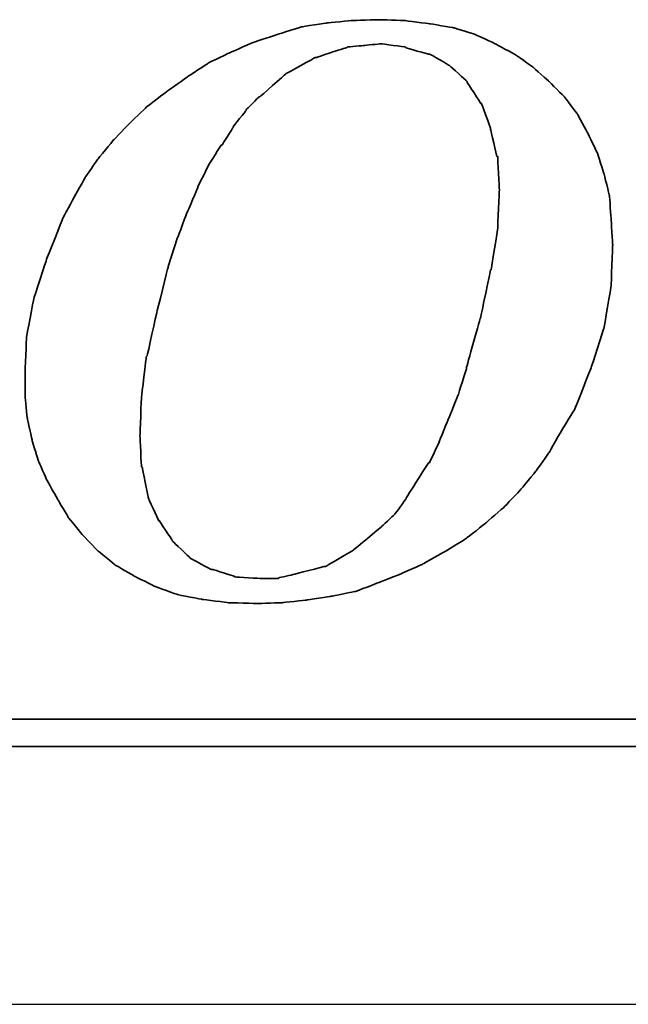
# Model space of a CAD drawing. Header units: millimetres. Extents: x 953 to 1193, y 90 to 173.
# Tile 34 of 44: x 1130.789 to 1131.489, y 109.2 to 110.333. Entities that reach past the tile are written whole.
import ezdxf

# ---------------------------------------------------------------- set-up
doc = ezdxf.new("R2010")
doc.units = ezdxf.units.MM
doc.header["$LTSCALE"] = 0.1
for name, color, linetype in [('DIM', 4, 'CONTINUOUS'), ('layer 1', 7, 'CONTINUOUS'), ('OUT', 3, 'CONTINUOUS')]:
    doc.layers.add(name, color=color, linetype=linetype)

# ---------------------------------------------------------------- blocks, each defined once
blk = doc.blocks.new('TBI MOTION logo(完整正式版)')
at = {"layer": 'layer 1', "color": 22, "lineweight": 35}
for points, knots in [([(35.79625, -6.98375), (35.79625, -6.98375), (36.23125, -7.43875), (36.23125, -7.43875), (36.23125, -7.43875), (36.23125, -7.43875), (36.75625, -7.87125), (36.75625, -7.87125), (36.75625, -7.87125), (36.75625, -7.87125), (37.33125, -8.20375), (37.33125, -8.20375), (37.33125, -8.20375), (37.33125, -8.20375), (37.95625, -8.51875), (37.95625, -8.51875), (37.95625, -8.51875), (37.95625, -8.51875), (38.62625, -8.75875), (38.62625, -8.75875), (38.62625, -8.75875), (38.62625, -8.75875), (39.37125, -8.90375), (39.37125, -8.90375), (39.37125, -8.90375), (39.37125, -8.90375), (40.14125, -8.99875), (40.14125, -8.99875), (40.14125, -8.99875), (40.14125, -8.99875), (41.02625, -9.02375), (41.02625, -9.02375), (41.02625, -9.02375), (41.02625, -9.02375), (41.74625, -8.99875), (41.74625, -8.99875), (41.74625, -8.99875), (41.74625, -8.99875), (42.46625, -8.92375), (42.46625, -8.92375), (42.46625, -8.92375), (42.46625, -8.92375), (43.21125, -8.80625), (43.21125, -8.80625), (43.21125, -8.80625), (43.21125, -8.80625), (43.93125, -8.66375), (43.93125, -8.66375), (43.93125, -8.66375), (43.93125, -8.66375), (44.62625, -8.39875), (44.62625, -8.39875), (44.62625, -8.39875), (44.62625, -8.39875), (45.29625, -8.13375), (45.29625, -8.13375), (45.29625, -8.13375), (45.29625, -8.13375), (45.94625, -7.84375), (45.94625, -7.84375), (45.94625, -7.84375), (45.94625, -7.84375), (46.61625, -7.46375), (46.61625, -7.46375), (46.61625, -7.46375), (46.61625, -7.46375), (47.24125, -7.07875), (47.24125, -7.07875), (47.24125, -7.07875), (47.24125, -7.07875), (47.81625, -6.62375), (47.81625, -6.62375), (47.81625, -6.62375), (47.81625, -6.62375), (48.36875, -6.14375), (48.36875, -6.14375), (48.36875, -6.14375), (48.36875, -6.14375), (48.84625, -5.64125), (48.84625, -5.64125), (48.84625, -5.64125), (48.84625, -5.64125), (49.32625, -5.06375), (49.32625, -5.06375), (49.32625, -5.06375), (49.32625, -5.06375), (49.71125, -4.51374), (49.71125, -4.51374), (49.71125, -4.51374), (49.71125, -4.51374), (50.09625, -3.83874), (50.09625, -3.83874), (50.09625, -3.83874), (50.09625, -3.83874), (50.48125, -3.21374), (50.48125, -3.21374), (50.48125, -3.21374), (50.48125, -3.21374), (50.96125, -1.99125), (50.96125, -1.99125), (50.96125, -1.99125), (50.96125, -1.99125), (51.34375, -0.81875), (51.34375, -0.81875), (51.34375, -0.81875), (51.34375, -0.81875), (51.56125, 0.45624), (51.56125, 0.45624), (51.56125, 0.45624), (51.56125, 0.45624), (51.60625, 1.67624), (51.60625, 1.67624), (51.60625, 1.67624), (51.60625, 1.67624), (51.56125, 2.44625), (51.56125, 2.44625), (51.56125, 2.44625), (51.56125, 2.44625), (51.51125, 3.14125), (51.51125, 3.14125), (51.51125, 3.14125), (51.51125, 3.14125), (51.34375, 3.81125), (51.34375, 3.81125), (51.34375, 3.81125), (51.34375, 3.81125), (51.15125, 4.41125), (51.15125, 4.41125), (51.15125, 4.41125), (51.15125, 4.41125), (50.86125, 5.01125), (50.86125, 5.01125), (50.86125, 5.01125), (50.86125, 5.01125), (50.55125, 5.58875), (50.55125, 5.58875), (50.55125, 5.58875), (50.55125, 5.58875), (50.16625, 6.09125), (50.16625, 6.09125), (50.16625, 6.09125), (50.16625, 6.09125), (49.71125, 6.54875), (49.71125, 6.54875), (49.71125, 6.54875), (49.71125, 6.54875), (49.23125, 6.98125), (49.23125, 6.98125), (49.23125, 6.98125), (49.23125, 6.98125), (48.67875, 7.36625), (48.67875, 7.36625), (48.67875, 7.36625), (48.67875, 7.36625), (48.10375, 7.67625), (48.10375, 7.67625), (48.10375, 7.67625), (48.10375, 7.67625), (47.48125, 7.96375), (47.48125, 7.96375), (47.48125, 7.96375), (47.48125, 7.96375), (46.85625, 8.15625), (46.85625, 8.15625), (46.85625, 8.15625), (46.85625, 8.15625), (46.13625, 8.27624), (46.13625, 8.27624), (46.13625, 8.27624), (46.13625, 8.27624), (45.39125, 8.37125), (45.39125, 8.37125), (45.39125, 8.37125), (45.39125, 8.37125), (44.62625, 8.39624), (44.62625, 8.39624), (44.62625, 8.39624), (44.62625, 8.39624), (43.83625, 8.37125), (43.83625, 8.37125), (43.83625, 8.37125), (43.83625, 8.37125), (43.09125, 8.30125), (43.09125, 8.30125), (43.09125, 8.30125), (43.09125, 8.30125), (42.32125, 8.18125), (42.32125, 8.18125), (42.32125, 8.18125), (42.32125, 8.18125), (41.62875, 7.96375), (41.62875, 7.96375), (41.62875, 7.96375), (41.62875, 7.96375), (40.90625, 7.72625), (40.90625, 7.72625), (40.90625, 7.72625), (40.90625, 7.72625), (40.23624, 7.43625), (40.23624, 7.43625), (40.23624, 7.43625), (40.23624, 7.43625), (39.54124, 7.10125), (39.54124, 7.10125), (39.54124, 7.10125), (39.54124, 7.10125), (38.91625, 6.69125), (38.91625, 6.69125), (38.91625, 6.69125), (38.91625, 6.69125), (38.31625, 6.26125), (38.31625, 6.26125), (38.31625, 6.26125), (38.31625, 6.26125), (37.69125, 5.78125), (37.69125, 5.78125), (37.69125, 5.78125), (37.69125, 5.78125), (37.18625, 5.30125), (37.18625, 5.30125), (37.18625, 5.30125), (37.18625, 5.30125), (36.70625, 4.79624), (36.70625, 4.79624), (36.70625, 4.79624), (36.70625, 4.79624), (36.23125, 4.22125), (36.23125, 4.22125), (36.23125, 4.22125), (36.23125, 4.22125), (35.87124, 3.69375), (35.87124, 3.69375), (35.87124, 3.69375), (35.87124, 3.69375), (35.53125, 3.09125), (35.53125, 3.09125), (35.53125, 3.09125), (35.53125, 3.09125), (35.19875, 2.47125), (35.19875, 2.47125), (35.19875, 2.47125), (35.19875, 2.47125), (34.71625, 1.24625), (34.71625, 1.24625), (34.71625, 1.24625), (34.71625, 1.24625), (34.33125, 0.06874), (34.33125, 0.06874), (34.33125, 0.06874), (34.33125, 0.06874), (34.11625, -1.07875), (34.11625, -1.07875), (34.11625, -1.07875), (34.11625, -1.07875), (34.07125, -2.15875), (34.07125, -2.15875), (34.07125, -2.15875), (34.07125, -2.15875), (34.07125, -2.85375), (34.07125, -2.85375), (34.07125, -2.85375), (34.07125, -2.85375), (34.14125, -3.50375), (34.14125, -3.50375), (34.14125, -3.50375), (34.14125, -3.50375), (34.28625, -4.17375), (34.28625, -4.17375), (34.28625, -4.17375), (34.28625, -4.17375), (34.47625, -4.77624), (34.47625, -4.77624), (34.47625, -4.77624), (34.47625, -4.77624), (34.71625, -5.32625), (34.71625, -5.32625), (34.71625, -5.32625), (34.71625, -5.32625), (35.05375, -5.92875), (35.05375, -5.92875), (35.05375, -5.92875), (35.05375, -5.92875), (35.36375, -6.45375), (35.36375, -6.45375), (35.36375, -6.45375), (35.36375, -6.45375), (35.79625, -6.98375), (35.79625, -6.98375)], [0, 0, 0, 0, 0.01388889, 0.01388889, 0.01388889, 0.0138889, 0.02777778, 0.02777778, 0.02777778, 0.02777779, 0.04166667, 0.04166667, 0.04166667, 0.04166668, 0.05555556, 0.05555556, 0.05555556, 0.05555557, 0.06944444, 0.06944444, 0.06944444, 0.06944445, 0.08333333, 0.08333333, 0.08333333, 0.08333334, 0.09722222, 0.09722222, 0.09722222, 0.09722223, 0.11111111, 0.11111111, 0.11111111, 0.11111112, 0.125, 0.125, 0.125, 0.12500001, 0.13888889, 0.13888889, 0.13888889, 0.1388889, 0.15277778, 0.15277778, 0.15277778, 0.15277779, 0.16666667, 0.16666667, 0.16666667, 0.16666668, 0.18055556, 0.18055556, 0.18055556, 0.18055557, 0.19444444, 0.19444444, 0.19444444, 0.19444445, 0.20833333, 0.20833333, 0.20833333, 0.20833334, 0.22222222, 0.22222222, 0.22222222, 0.22222223, 0.23611111, 0.23611111, 0.23611111, 0.23611112, 0.25, 0.25, 0.25, 0.25000001, 0.26388889, 0.26388889, 0.26388889, 0.2638889, 0.27777778, 0.27777778, 0.27777778, 0.27777779, 0.29166667, 0.29166667, 0.29166667, 0.29166668, 0.30555556, 0.30555556, 0.30555556, 0.30555557, 0.31944444, 0.31944444, 0.31944444, 0.31944445, 0.33333333, 0.33333333, 0.33333333, 0.33333334, 0.34722222, 0.34722222, 0.34722222, 0.34722223, 0.36111111, 0.36111111, 0.36111111, 0.36111112, 0.375, 0.375, 0.375, 0.37500001, 0.38888889, 0.38888889, 0.38888889, 0.3888889, 0.40277778, 0.40277778, 0.40277778, 0.40277779, 0.41666667, 0.41666667, 0.41666667, 0.41666668, 0.43055556, 0.43055556, 0.43055556, 0.43055557, 0.44444444, 0.44444444, 0.44444444, 0.44444445, 0.45833333, 0.45833333, 0.45833333, 0.45833334, 0.47222222, 0.47222222, 0.47222222, 0.47222223, 0.48611111, 0.48611111, 0.48611111, 0.48611112, 0.5, 0.5, 0.5, 0.50000001, 0.51388889, 0.51388889, 0.51388889, 0.5138889, 0.52777778, 0.52777778, 0.52777778, 0.52777779, 0.54166667, 0.54166667, 0.54166667, 0.54166668, 0.55555556, 0.55555556, 0.55555556, 0.55555557, 0.56944444, 0.56944444, 0.56944444, 0.56944445, 0.58333333, 0.58333333, 0.58333333, 0.58333334, 0.59722222, 0.59722222, 0.59722222, 0.59722223, 0.61111111, 0.61111111, 0.61111111, 0.61111112, 0.625, 0.625, 0.625, 0.62500001, 0.63888889, 0.63888889, 0.63888889, 0.6388889, 0.65277778, 0.65277778, 0.65277778, 0.65277779, 0.66666667, 0.66666667, 0.66666667, 0.66666668, 0.68055556, 0.68055556, 0.68055556, 0.68055557, 0.69444444, 0.69444444, 0.69444444, 0.69444445, 0.70833333, 0.70833333, 0.70833333, 0.70833334, 0.72222222, 0.72222222, 0.72222222, 0.72222223, 0.73611111, 0.73611111, 0.73611111, 0.73611112, 0.75, 0.75, 0.75, 0.75000001, 0.76388889, 0.76388889, 0.76388889, 0.7638889, 0.77777778, 0.77777778, 0.77777778, 0.77777779, 0.79166667, 0.79166667, 0.79166667, 0.79166668, 0.80555556, 0.80555556, 0.80555556, 0.80555557, 0.81944444, 0.81944444, 0.81944444, 0.81944445, 0.83333333, 0.83333333, 0.83333333, 0.83333334, 0.84722222, 0.84722222, 0.84722222, 0.84722223, 0.86111111, 0.86111111, 0.86111111, 0.86111112, 0.875, 0.875, 0.875, 0.87500001, 0.88888889, 0.88888889, 0.88888889, 0.8888889, 0.90277778, 0.90277778, 0.90277778, 0.90277779, 0.91666667, 0.91666667, 0.91666667, 0.91666668, 0.93055556, 0.93055556, 0.93055556, 0.93055557, 0.94444444, 0.94444444, 0.94444444, 0.94444445, 0.95833333, 0.95833333, 0.95833333, 0.95833334, 0.97222222, 0.97222222, 0.97222222, 0.97222223, 0.98611111, 0.98611111, 0.98611111, 0.98611112, 1, 1, 1, 1]), ([(38.33875, 1.03124), (38.33875, 1.03124), (38.62625, 1.89625), (38.62625, 1.89625), (38.62625, 1.89625), (38.62625, 1.89625), (38.91625, 2.66375), (38.91625, 2.66375), (38.91625, 2.66375), (38.91625, 2.66375), (39.22625, 3.38125), (39.22625, 3.38125), (39.22625, 3.38125), (39.22625, 3.38125), (39.22625, 3.40624), (39.22625, 3.40624), (39.22625, 3.40624), (39.22625, 3.40624), (39.56124, 4.07624), (39.56124, 4.07624), (39.56124, 4.07624), (39.56124, 4.07624), (39.92125, 4.65125), (39.92125, 4.65125), (39.92125, 4.65125), (39.92125, 4.65125), (39.94625, 4.65125), (39.94625, 4.65125), (39.94625, 4.65125), (39.94625, 4.65125), (40.28125, 5.17875), (40.28125, 5.17875), (40.28125, 5.17875), (40.28125, 5.17875), (40.28125, 5.20375), (40.28125, 5.20375), (40.28125, 5.20375), (40.28125, 5.20375), (40.66875, 5.68625), (40.66875, 5.68625), (40.66875, 5.68625), (40.66875, 5.68625), (40.66875, 5.70625), (40.66875, 5.70625), (40.66875, 5.70625), (40.66875, 5.70625), (41.05124, 6.09125), (41.05124, 6.09125), (41.05124, 6.09125), (41.05124, 6.09125), (41.07625, 6.09125), (41.07625, 6.09125), (41.07625, 6.09125), (41.07625, 6.09125), (41.84125, 6.76625), (41.84125, 6.76625), (41.84125, 6.76625), (41.84125, 6.76625), (41.86625, 6.78625), (41.86625, 6.78625), (41.86625, 6.78625), (41.86625, 6.78625), (42.73125, 7.26624), (42.73125, 7.26624), (42.73125, 7.26624), (42.73125, 7.26624), (42.75625, 7.26624), (42.75625, 7.26624), (42.75625, 7.26624), (42.75625, 7.26624), (43.18625, 7.41125), (43.18625, 7.41125), (43.18625, 7.41125), (43.18625, 7.41125), (43.64125, 7.55625), (43.64125, 7.55625), (43.64125, 7.55625), (43.64125, 7.55625), (43.66625, 7.55625), (43.66625, 7.55625), (43.66625, 7.55625), (43.66625, 7.55625), (43.69125, 7.58124), (43.69125, 7.58124), (43.69125, 7.58124), (43.69125, 7.58124), (44.19125, 7.62625), (44.19125, 7.62625), (44.19125, 7.62625), (44.19125, 7.62625), (44.67125, 7.67625), (44.67125, 7.67625), (44.67125, 7.67625), (44.67125, 7.67625), (44.69625, 7.67625), (44.69625, 7.67625), (44.69625, 7.67625), (44.69625, 7.67625), (45.41875, 7.58124), (45.41875, 7.58124), (45.41875, 7.58124), (45.41875, 7.58124), (45.44125, 7.55625), (45.44125, 7.55625), (45.44125, 7.55625), (45.44125, 7.55625), (46.11125, 7.36625), (46.11125, 7.36625), (46.11125, 7.36625), (46.11125, 7.36625), (46.13625, 7.36625), (46.13625, 7.36625), (46.13625, 7.36625), (46.13625, 7.36625), (46.15875, 7.36625), (46.15875, 7.36625), (46.15875, 7.36625), (46.15875, 7.36625), (46.73625, 7.02624), (46.73625, 7.02624), (46.73625, 7.02624), (46.73625, 7.02624), (46.76125, 7.00624), (46.76125, 7.00624), (46.76125, 7.00624), (46.76125, 7.00624), (47.24125, 6.57124), (47.24125, 6.57124), (47.24125, 6.57124), (47.24125, 6.57124), (47.26625, 6.54875), (47.26625, 6.54875), (47.26625, 6.54875), (47.26625, 6.54875), (47.26625, 6.52375), (47.26625, 6.52375), (47.26625, 6.52375), (47.26625, 6.52375), (47.67375, 5.89875), (47.67375, 5.89875), (47.67375, 5.89875), (47.67375, 5.89875), (47.69625, 5.89875), (47.69625, 5.89875), (47.69625, 5.89875), (47.69625, 5.89875), (47.69625, 5.87625), (47.69625, 5.87625), (47.69625, 5.87625), (47.69625, 5.87625), (47.96125, 5.15625), (47.96125, 5.15625), (47.96125, 5.15625), (47.96125, 5.15625), (47.96125, 5.13125), (47.96125, 5.13125), (47.96125, 5.13125), (47.96125, 5.13125), (48.15125, 4.31875), (48.15125, 4.31875), (48.15125, 4.31875), (48.15125, 4.31875), (48.17625, 4.31875), (48.17625, 4.31875), (48.17625, 4.31875), (48.17625, 4.31875), (48.17625, 4.29125), (48.17625, 4.29125), (48.17625, 4.29125), (48.17625, 4.29125), (48.22625, 3.33125), (48.22625, 3.33125), (48.22625, 3.33125), (48.22625, 3.33125), (48.22625, 3.30875), (48.22625, 3.30875), (48.22625, 3.30875), (48.22625, 3.30875), (48.17625, 2.20624), (48.17625, 2.20624), (48.17625, 2.20624), (48.17625, 2.20624), (48.17625, 2.18124), (48.17625, 2.18124), (48.17625, 2.18124), (48.17625, 2.18124), (47.98375, 0.93624), (47.98375, 0.93624), (47.98375, 0.93624), (47.98375, 0.93624), (47.96125, 0.93624), (47.96125, 0.93624), (47.96125, 0.93624), (47.96125, 0.93624), (47.67375, -0.45874), (47.67375, -0.45874), (47.67375, -0.45874), (47.67375, -0.45874), (47.24125, -1.99125), (47.24125, -1.99125), (47.24125, -1.99125), (47.24125, -1.99125), (47.24125, -2.01874), (47.24125, -2.01874), (47.24125, -2.01874), (47.24125, -2.01874), (47.00125, -2.78375), (47.00125, -2.78375), (47.00125, -2.78375), (47.00125, -2.78375), (46.71125, -3.50375), (46.71125, -3.50375), (46.71125, -3.50375), (46.71125, -3.50375), (46.42625, -4.19875), (46.42625, -4.19875), (46.42625, -4.19875), (46.42625, -4.19875), (46.42625, -4.22375), (46.42625, -4.22375), (46.42625, -4.22375), (46.42625, -4.22375), (46.13625, -4.82374), (46.13625, -4.82374), (46.13625, -4.82374), (46.13625, -4.82374), (46.11125, -4.82374), (46.11125, -4.82374), (46.11125, -4.82374), (46.11125, -4.82374), (45.77625, -5.35125), (45.77625, -5.35125), (45.77625, -5.35125), (45.77625, -5.35125), (45.44125, -5.87875), (45.44125, -5.87875), (45.44125, -5.87875), (45.44125, -5.87875), (45.44125, -5.90375), (45.44125, -5.90375), (45.44125, -5.90375), (45.44125, -5.90375), (45.10625, -6.35875), (45.10625, -6.35875), (45.10625, -6.35875), (45.10625, -6.35875), (45.08125, -6.38375), (45.08125, -6.38375), (45.08125, -6.38375), (45.08125, -6.38375), (44.69625, -6.74375), (44.69625, -6.74375), (44.69625, -6.74375), (44.69625, -6.74375), (43.88375, -7.41625), (43.88375, -7.41625), (43.88375, -7.41625), (43.88375, -7.41625), (43.85625, -7.43875), (43.85625, -7.43875), (43.85625, -7.43875), (43.85625, -7.43875), (43.04125, -7.91875), (43.04125, -7.91875), (43.04125, -7.91875), (43.04125, -7.91875), (43.01625, -7.91875), (43.01625, -7.91875), (43.01625, -7.91875), (43.01625, -7.91875), (42.99625, -7.91875), (42.99625, -7.91875), (42.99625, -7.91875), (42.99625, -7.91875), (42.08125, -8.15875), (42.08125, -8.15875), (42.08125, -8.15875), (42.08125, -8.15875), (41.65125, -8.25625), (41.65125, -8.25625), (41.65125, -8.25625), (41.65125, -8.25625), (41.62875, -8.27875), (41.62875, -8.27875), (41.62875, -8.27875), (41.62875, -8.27875), (41.60125, -8.27875), (41.60125, -8.27875), (41.60125, -8.27875), (41.60125, -8.27875), (41.12125, -8.27875), (41.12125, -8.27875), (41.12125, -8.27875), (41.12125, -8.27875), (40.35624, -8.23125), (40.35624, -8.23125), (40.35624, -8.23125), (40.35624, -8.23125), (40.33125, -8.23125), (40.33125, -8.23125), (40.33125, -8.23125), (40.33125, -8.23125), (40.30625, -8.20375), (40.30625, -8.20375), (40.30625, -8.20375), (40.30625, -8.20375), (39.68375, -8.01375), (39.68375, -8.01375), (39.68375, -8.01375), (39.68375, -8.01375), (39.66124, -8.01375), (39.66124, -8.01375), (39.66124, -8.01375), (39.66124, -8.01375), (39.63625, -8.01375), (39.63625, -8.01375), (39.63625, -8.01375), (39.63625, -8.01375), (39.01125, -7.67875), (39.01125, -7.67875), (39.01125, -7.67875), (39.01125, -7.67875), (38.98875, -7.65375), (38.98875, -7.65375), (38.98875, -7.65375), (38.98875, -7.65375), (38.48625, -7.17375), (38.48625, -7.17375), (38.48625, -7.17375), (38.48625, -7.17375), (38.45875, -7.14875), (38.45875, -7.14875), (38.45875, -7.14875), (38.45875, -7.14875), (38.45875, -7.12875), (38.45875, -7.12875), (38.45875, -7.12875), (38.45875, -7.12875), (38.07625, -6.54875), (38.07625, -6.54875), (38.07625, -6.54875), (38.07625, -6.54875), (38.05125, -6.54875), (38.05125, -6.54875), (38.05125, -6.54875), (38.05125, -6.54875), (38.05125, -6.52875), (38.05125, -6.52875), (38.05125, -6.52875), (38.05125, -6.52875), (37.74125, -5.85375), (37.74125, -5.85375), (37.74125, -5.85375), (37.74125, -5.85375), (37.74125, -5.82875), (37.74125, -5.82875), (37.74125, -5.82875), (37.74125, -5.82875), (37.57375, -4.96875), (37.57375, -4.96875), (37.57375, -4.96875), (37.57375, -4.96875), (37.54625, -4.94375), (37.54625, -4.94375), (37.54625, -4.94375), (37.54625, -4.94375), (37.50125, -4.03375), (37.50125, -4.03375), (37.50125, -4.03375), (37.50125, -4.03375), (37.50125, -4.00875), (37.50125, -4.00875), (37.50125, -4.00875), (37.50125, -4.00875), (37.54625, -2.85375), (37.54625, -2.85375), (37.54625, -2.85375), (37.54625, -2.85375), (37.69125, -1.65875), (37.69125, -1.65875), (37.69125, -1.65875), (37.69125, -1.65875), (37.71624, -1.63375), (37.71624, -1.63375), (37.71624, -1.63375), (37.71624, -1.63375), (38.00375, -0.33875), (38.00375, -0.33875), (38.00375, -0.33875), (38.00375, -0.33875), (38.33875, 1.00624), (38.33875, 1.00624), (38.33875, 1.00624), (38.33875, 1.00624), (38.33875, 1.03124), (38.33875, 1.03124)], [0, 0, 0, 0, 0.01010101, 0.01010101, 0.01010101, 0.01010102, 0.02020202, 0.02020202, 0.02020202, 0.02020203, 0.03030303, 0.03030303, 0.03030303, 0.03030304, 0.04040404, 0.04040404, 0.04040404, 0.04040405, 0.05050505, 0.05050505, 0.05050505, 0.05050506, 0.06060606, 0.06060606, 0.06060606, 0.06060607, 0.07070707, 0.07070707, 0.07070707, 0.07070708, 0.08080808, 0.08080808, 0.08080808, 0.08080809, 0.09090909, 0.09090909, 0.09090909, 0.0909091, 0.1010101, 0.1010101, 0.1010101, 0.10101011, 0.11111111, 0.11111111, 0.11111111, 0.11111112, 0.12121212, 0.12121212, 0.12121212, 0.12121213, 0.13131313, 0.13131313, 0.13131313, 0.13131314, 0.14141414, 0.14141414, 0.14141414, 0.14141415, 0.15151515, 0.15151515, 0.15151515, 0.15151516, 0.16161616, 0.16161616, 0.16161616, 0.16161617, 0.17171717, 0.17171717, 0.17171717, 0.17171718, 0.18181818, 0.18181818, 0.18181818, 0.18181819, 0.19191919, 0.19191919, 0.19191919, 0.1919192, 0.2020202, 0.2020202, 0.2020202, 0.20202021, 0.21212121, 0.21212121, 0.21212121, 0.21212122, 0.22222222, 0.22222222, 0.22222222, 0.22222223, 0.23232323, 0.23232323, 0.23232323, 0.23232324, 0.24242424, 0.24242424, 0.24242424, 0.24242425, 0.25252525, 0.25252525, 0.25252525, 0.25252526, 0.26262626, 0.26262626, 0.26262626, 0.26262627, 0.27272727, 0.27272727, 0.27272727, 0.27272728, 0.28282828, 0.28282828, 0.28282828, 0.28282829, 0.29292929, 0.29292929, 0.29292929, 0.2929293, 0.3030303, 0.3030303, 0.3030303, 0.30303031, 0.31313131, 0.31313131, 0.31313131, 0.31313132, 0.32323232, 0.32323232, 0.32323232, 0.32323233, 0.33333333, 0.33333333, 0.33333333, 0.33333334, 0.34343434, 0.34343434, 0.34343434, 0.34343435, 0.35353535, 0.35353535, 0.35353535, 0.35353536, 0.36363636, 0.36363636, 0.36363636, 0.36363637, 0.37373737, 0.37373737, 0.37373737, 0.37373738, 0.38383838, 0.38383838, 0.38383838, 0.38383839, 0.39393939, 0.39393939, 0.39393939, 0.3939394, 0.4040404, 0.4040404, 0.4040404, 0.40404041, 0.41414141, 0.41414141, 0.41414141, 0.41414142, 0.42424242, 0.42424242, 0.42424242, 0.42424243, 0.43434343, 0.43434343, 0.43434343, 0.43434344, 0.44444444, 0.44444444, 0.44444444, 0.44444445, 0.45454545, 0.45454545, 0.45454545, 0.45454546, 0.46464646, 0.46464646, 0.46464646, 0.46464647, 0.47474747, 0.47474747, 0.47474747, 0.47474748, 0.48484848, 0.48484848, 0.48484848, 0.48484849, 0.49494949, 0.49494949, 0.49494949, 0.4949495, 0.50505051, 0.50505051, 0.50505051, 0.50505052, 0.51515152, 0.51515152, 0.51515152, 0.51515153, 0.52525253, 0.52525253, 0.52525253, 0.52525254, 0.53535354, 0.53535354, 0.53535354, 0.53535355, 0.54545455, 0.54545455, 0.54545455, 0.54545456, 0.55555556, 0.55555556, 0.55555556, 0.55555557, 0.56565657, 0.56565657, 0.56565657, 0.56565658, 0.57575758, 0.57575758, 0.57575758, 0.57575759, 0.58585859, 0.58585859, 0.58585859, 0.5858586, 0.5959596, 0.5959596, 0.5959596, 0.59595961, 0.60606061, 0.60606061, 0.60606061, 0.60606062, 0.61616162, 0.61616162, 0.61616162, 0.61616163, 0.62626263, 0.62626263, 0.62626263, 0.62626264, 0.63636364, 0.63636364, 0.63636364, 0.63636365, 0.64646465, 0.64646465, 0.64646465, 0.64646466, 0.65656566, 0.65656566, 0.65656566, 0.65656567, 0.66666667, 0.66666667, 0.66666667, 0.66666668, 0.67676768, 0.67676768, 0.67676768, 0.67676769, 0.68686869, 0.68686869, 0.68686869, 0.6868687, 0.6969697, 0.6969697, 0.6969697, 0.69696971, 0.70707071, 0.70707071, 0.70707071, 0.70707072, 0.71717172, 0.71717172, 0.71717172, 0.71717173, 0.72727273, 0.72727273, 0.72727273, 0.72727274, 0.73737374, 0.73737374, 0.73737374, 0.73737375, 0.74747475, 0.74747475, 0.74747475, 0.74747476, 0.75757576, 0.75757576, 0.75757576, 0.75757577, 0.76767677, 0.76767677, 0.76767677, 0.76767678, 0.77777778, 0.77777778, 0.77777778, 0.77777779, 0.78787879, 0.78787879, 0.78787879, 0.7878788, 0.7979798, 0.7979798, 0.7979798, 0.79797981, 0.80808081, 0.80808081, 0.80808081, 0.80808082, 0.81818182, 0.81818182, 0.81818182, 0.81818183, 0.82828283, 0.82828283, 0.82828283, 0.82828284, 0.83838384, 0.83838384, 0.83838384, 0.83838385, 0.84848485, 0.84848485, 0.84848485, 0.84848486, 0.85858586, 0.85858586, 0.85858586, 0.85858587, 0.86868687, 0.86868687, 0.86868687, 0.86868688, 0.87878788, 0.87878788, 0.87878788, 0.87878789, 0.88888889, 0.88888889, 0.88888889, 0.8888889, 0.8989899, 0.8989899, 0.8989899, 0.89898991, 0.90909091, 0.90909091, 0.90909091, 0.90909092, 0.91919192, 0.91919192, 0.91919192, 0.91919193, 0.92929293, 0.92929293, 0.92929293, 0.92929294, 0.93939394, 0.93939394, 0.93939394, 0.93939395, 0.94949495, 0.94949495, 0.94949495, 0.94949496, 0.95959596, 0.95959596, 0.95959596, 0.95959597, 0.96969697, 0.96969697, 0.96969697, 0.96969698, 0.97979798, 0.97979798, 0.97979798, 0.97979799, 0.98989899, 0.98989899, 0.98989899, 0.989899, 1, 1, 1, 1]), ([(75.90875, -9.47875), (75.90875, -9.47875), (75.90875, -12.28625), (75.90875, -12.28625), (75.90875, -12.28625), (75.90875, -12.28625), (75.90875, -12.47875), (75.90875, -12.47875), (75.90875, -12.47875), (75.90875, -12.47875), (75.71625, -12.47875), (75.71625, -12.47875), (75.71625, -12.47875), (75.71625, -12.47875), (-88.32875, -12.47875), (-88.32875, -12.47875), (-88.32875, -12.47875), (-88.32875, -12.47875), (-88.32875, -13.29375), (-88.32875, -13.29375), (-88.32875, -13.29375), (-88.32875, -13.29375), (82.89125, -13.29375), (82.89125, -13.29375), (82.89125, -13.29375), (82.89125, -13.29375), (75.90875, -9.47875), (75.90875, -9.47875)], [0, 0, 0, 0, 0.14285714, 0.14285714, 0.14285714, 0.14285715, 0.28571429, 0.28571429, 0.28571429, 0.2857143, 0.42857143, 0.42857143, 0.42857143, 0.42857144, 0.57142857, 0.57142857, 0.57142857, 0.57142858, 0.71428571, 0.71428571, 0.71428571, 0.71428572, 0.85714286, 0.85714286, 0.85714286, 0.85714287, 1, 1, 1, 1])]:
    blk.add_open_spline(points, degree=3, knots=knots, dxfattribs=at)

msp = doc.modelspace()

# ---------------------------------------------------------------- linework, layer by layer
at = {"layer": 'OUT', "color": 7}
msp.add_line((1123.6439, 109.2001), (1133.7476, 109.2001), dxfattribs=at)

# ---------------------------------------------------------------- block references
at = {"layer": 'DIM', "color": 7, "xscale": 0.0385559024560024, "yscale": 0.0385559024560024, "zscale": 0.0385559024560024}
msp.add_blockref('TBI MOTION logo(完整正式版)', (1129.481, 110.0091), dxfattribs=at)

doc.saveas('drawing.dxf')
